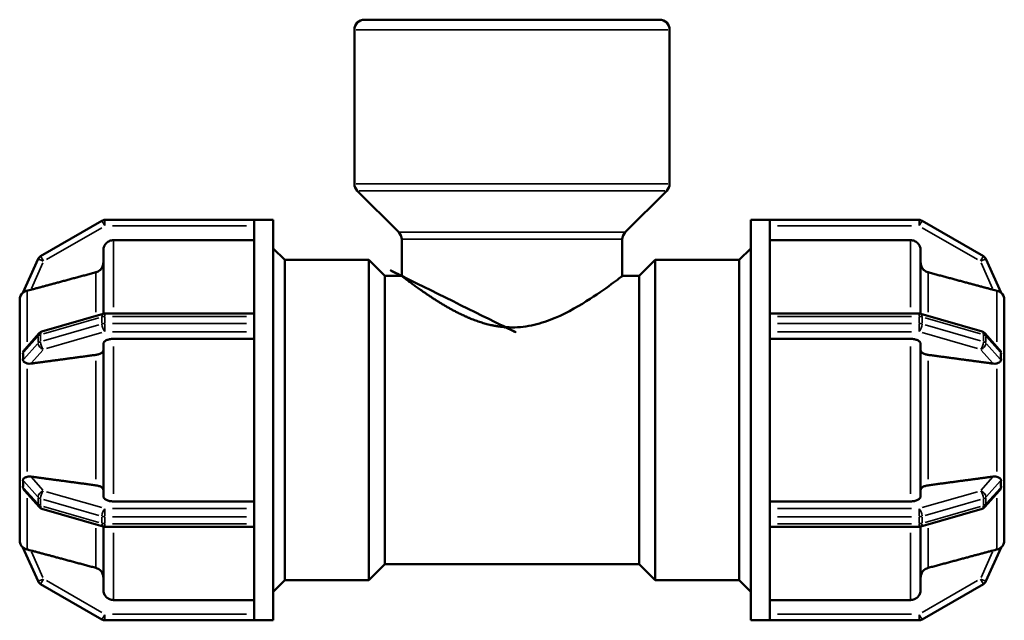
# Model space of a CAD drawing. Header units: millimetres. Extents: x 0 to 903, y -219 to 606.
# Tile 5 of 8: x 362 to 485, y 244 to 319. Entities that reach past the tile are written whole.
import ezdxf

# ---------------------------------------------------------------- set-up
doc = ezdxf.new("R2010")
doc.units = ezdxf.units.MM
doc.layers.add('Visible (ANSI)', color=7, linetype='Continuous', lineweight=50)
doc.layers.add('Visible Narrow (ANSI)', color=7, linetype='Continuous', lineweight=35)

msp = doc.modelspace()

# ---------------------------------------------------------------- linework, layer by layer
at = {"layer": 'Visible (ANSI)'}
for p, q in [((405.0931873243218, 318.9273716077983), (441.9714873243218, 318.9273716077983)), ((403.8431873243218, 298.4451385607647), (403.8431873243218, 317.6773716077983)), ((443.2214873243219, 298.4451385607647), (443.2214873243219, 317.6773716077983)), ((409.383815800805, 292.3867431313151), (404.2093038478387, 297.5612550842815)), ((437.6808588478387, 292.3867431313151), (442.8553708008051, 297.5612550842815)), ((372.3126992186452, 293.8268906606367), (364.6426258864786, 289.3985717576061)), ((391.3123373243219, 293.9273716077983), (372.6876992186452, 293.9273716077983)), ((391.3123373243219, 293.9273716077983), (391.3123373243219, 293.9200634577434)), ((391.3123373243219, 293.9273716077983), (393.7123373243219, 293.9273716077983)), ((391.3123373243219, 281.9471824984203), (391.3123373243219, 293.9200634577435)), ((393.7123373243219, 243.9273716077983), (393.7123373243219, 293.9273716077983)), ((453.3523373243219, 243.9273716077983), (453.3523373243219, 293.9273716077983)), ((453.3523373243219, 293.9273716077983), (455.7523373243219, 293.9273716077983)), ((455.7523373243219, 293.9200634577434), (455.7523373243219, 293.9273716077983)), ((474.3769754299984, 293.9273716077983), (455.7523373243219, 293.9273716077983)), ((455.7523373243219, 281.9471824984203), (455.7523373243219, 293.9200634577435)), ((482.4220487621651, 289.3985717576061), (474.7519754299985, 293.8268906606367)), ((391.3123373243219, 291.3926225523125), (373.7367373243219, 291.3926225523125)), ((395.1523373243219, 288.9273716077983), (393.7123373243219, 290.3673716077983)), ((409.7499323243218, 286.9273716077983), (409.7499323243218, 291.5028596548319)), ((437.3147423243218, 286.9273716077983), (437.3147423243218, 291.5028596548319)), ((451.9123373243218, 288.9273716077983), (453.3523373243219, 290.3673716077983)), ((473.3279373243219, 291.3926225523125), (455.7523373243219, 291.3926225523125)), ((364.3331082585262, 289.0555418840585), (362.4439442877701, 284.836254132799)), ((372.4867373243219, 282.2079590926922), (372.4867373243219, 290.1405750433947)), ((474.5779373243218, 290.1405750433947), (474.5779373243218, 282.2079590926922)), ((484.6207303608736, 284.836254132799), (482.7315663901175, 289.0555418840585)), ((395.1523373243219, 248.9273716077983), (395.1523373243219, 288.9273716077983)), ((395.1523373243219, 288.9273716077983), (405.6323373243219, 288.9273716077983)), ((405.6323373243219, 248.9273716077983), (405.6323373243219, 288.9273716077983)), ((407.6323373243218, 286.9273716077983), (405.6323373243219, 288.9273716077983)), ((439.4323373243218, 286.9273716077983), (441.4323373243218, 288.9273716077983)), ((441.4323373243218, 288.9273716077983), (441.4323373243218, 248.9273716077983)), ((441.4323373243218, 288.9273716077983), (451.9123373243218, 288.9273716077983)), ((451.9123373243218, 248.9273716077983), (451.9123373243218, 288.9273716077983)), ((407.6323373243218, 250.9273716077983), (407.6323373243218, 286.9273716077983)), ((407.6323373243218, 286.9273716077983), (409.7499323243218, 286.9273716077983)), ((437.3147423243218, 286.9273716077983), (439.4323373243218, 286.9273716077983)), ((439.4323373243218, 250.9273716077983), (439.4323373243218, 286.9273716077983)), ((362.0323373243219, 283.9169648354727), (362.0335344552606, 283.9196385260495)), ((362.0323373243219, 277.504699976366), (362.0323373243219, 283.9169648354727)), ((362.0333805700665, 283.9159913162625), (362.0323373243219, 283.9169648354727)), ((485.0323373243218, 283.9169648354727), (485.0311401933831, 283.9196385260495)), ((485.0312940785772, 283.9159913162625), (485.0323373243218, 283.9169648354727)), ((485.0323373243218, 283.9169648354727), (485.0323373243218, 277.504699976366)), ((372.4796866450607, 282.2059610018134), (364.8096133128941, 279.9918015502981)), ((391.3123373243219, 282.2353843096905), (372.6876992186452, 282.2353843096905)), ((391.3123373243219, 281.9471824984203), (391.3123373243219, 281.8603843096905)), ((391.3123373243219, 281.4273716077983), (391.3123373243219, 281.8603843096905)), ((455.7523373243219, 282.2353843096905), (474.3769754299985, 282.2353843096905)), ((455.7523373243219, 281.8603843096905), (455.7523373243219, 281.9471824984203)), ((455.7523373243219, 281.4273716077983), (455.7523373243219, 281.8603843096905)), ((474.584988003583, 282.2059610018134), (482.2550613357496, 279.9918015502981)), ((391.3123373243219, 280.9943589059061), (391.3123373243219, 281.4273716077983)), ((391.3123373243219, 280.9943589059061), (391.3123373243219, 280.9002525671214)), ((391.3123373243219, 256.9544906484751), (391.3123373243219, 280.9002525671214)), ((455.7523373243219, 280.9943589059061), (455.7523373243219, 281.4273716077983)), ((455.7523373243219, 280.9002525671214), (455.7523373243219, 280.9943589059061)), ((455.7523373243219, 256.9544906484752), (455.7523373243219, 280.9002525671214)), ((364.4589039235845, 279.7715545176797), (362.6554052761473, 277.7575737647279)), ((482.6057707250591, 279.7715545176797), (484.4092693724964, 277.7575737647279)), ((372.4867373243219, 259.4033016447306), (372.4867373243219, 278.451441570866)), ((391.3123373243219, 279.0774653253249), (373.7367373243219, 279.0774653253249)), ((473.3279373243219, 279.0774653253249), (455.7523373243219, 279.0774653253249)), ((474.5779373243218, 278.451441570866), (474.5779373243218, 259.4033016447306)), ((362.0335344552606, 277.5060368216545), (362.0323373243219, 277.504699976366)), ((362.0323373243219, 277.504699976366), (362.0323373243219, 276.4221682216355)), ((485.0311401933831, 277.5060368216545), (485.0323373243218, 277.504699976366)), ((485.0323373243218, 277.504699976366), (485.0323373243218, 276.4221682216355)), ((362.0323373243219, 276.4221682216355), (362.0323373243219, 275.339636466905)), ((485.0323373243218, 276.4221682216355), (485.0323373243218, 275.339636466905)), ((362.0323373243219, 275.339636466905), (362.0335344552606, 275.3409733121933)), ((362.0333805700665, 275.3391497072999), (362.0323373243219, 275.339636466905)), ((362.0323373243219, 262.5151067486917), (362.0323373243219, 275.339636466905)), ((485.0323373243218, 275.339636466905), (485.031140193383, 275.3409733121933)), ((485.0312940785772, 275.3391497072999), (485.0323373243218, 275.339636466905)), ((485.0323373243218, 275.339636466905), (485.0323373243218, 262.5151067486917)), ((362.0323373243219, 262.5151067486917), (362.0333805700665, 262.5155935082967)), ((362.0323373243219, 262.5151067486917), (362.0323373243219, 261.4325749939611)), ((362.0335344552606, 262.5137699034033), (362.0323373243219, 262.5151067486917)), ((485.0311401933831, 262.5137699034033), (485.0323373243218, 262.5151067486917)), ((485.0323373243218, 262.5151067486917), (485.0312940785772, 262.5155935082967)), ((485.0323373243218, 262.5151067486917), (485.0323373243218, 261.4325749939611)), ((362.0323373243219, 261.4325749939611), (362.0323373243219, 260.3500432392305)), ((485.0323373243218, 261.4325749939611), (485.0323373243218, 260.3500432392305)), ((362.0323373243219, 260.3500432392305), (362.0335344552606, 260.3487063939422)), ((362.0323373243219, 253.9377783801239), (362.0323373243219, 260.3500432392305)), ((362.6554052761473, 260.0971694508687), (364.4589039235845, 258.0831886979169)), ((484.4092693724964, 260.0971694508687), (482.6057707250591, 258.0831886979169)), ((485.0323373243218, 260.3500432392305), (485.0311401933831, 260.3487063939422)), ((485.0323373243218, 260.3500432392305), (485.0323373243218, 253.9377783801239)), ((373.7367373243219, 258.7772778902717), (391.3123373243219, 258.7772778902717)), ((455.7523373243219, 258.7772778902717), (473.3279373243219, 258.7772778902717)), ((364.8096133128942, 257.8629416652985), (372.4796866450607, 255.6487822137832)), ((482.2550613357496, 257.8629416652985), (474.584988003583, 255.6487822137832)), ((391.3123373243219, 256.9544906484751), (391.3123373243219, 256.8603843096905)), ((391.3123373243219, 256.4273716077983), (391.3123373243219, 256.8603843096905)), ((391.3123373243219, 255.9943589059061), (391.3123373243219, 256.4273716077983)), ((391.3123373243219, 255.9943589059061), (391.3123373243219, 255.9075607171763)), ((391.3123373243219, 243.9346797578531), (391.3123373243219, 255.9075607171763)), ((455.7523373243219, 256.8603843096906), (455.7523373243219, 256.9544906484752)), ((455.7523373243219, 256.4273716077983), (455.7523373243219, 256.8603843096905)), ((455.7523373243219, 255.9943589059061), (455.7523373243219, 256.4273716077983)), ((455.7523373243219, 255.9075607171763), (455.7523373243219, 255.9943589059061)), ((455.7523373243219, 243.9346797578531), (455.7523373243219, 255.9075607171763)), ((372.4867373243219, 247.7141681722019), (372.4867373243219, 255.6467841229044)), ((372.6876992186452, 255.6193589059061), (391.3123373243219, 255.6193589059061)), ((474.3769754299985, 255.6193589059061), (455.7523373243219, 255.6193589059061)), ((474.5779373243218, 255.6467841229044), (474.5779373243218, 247.7141681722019)), ((362.0323373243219, 253.9377783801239), (362.0333805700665, 253.9387518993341)), ((362.0335344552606, 253.9351046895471), (362.0323373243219, 253.9377783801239)), ((485.0311401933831, 253.9351046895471), (485.0323373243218, 253.9377783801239)), ((485.0323373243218, 253.9377783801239), (485.0312940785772, 253.9387518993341)), ((362.4439442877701, 253.0184890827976), (364.3331082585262, 248.7992013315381)), ((482.7315663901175, 248.7992013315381), (484.6207303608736, 253.0184890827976)), ((407.6323373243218, 250.9273716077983), (405.6323373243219, 248.9273716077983)), ((407.6323373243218, 250.9273716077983), (439.4323373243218, 250.9273716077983)), ((439.4323373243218, 250.9273716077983), (441.4323373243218, 248.9273716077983)), ((395.1523373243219, 248.9273716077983), (393.7123373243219, 247.4873716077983)), ((395.1523373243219, 248.9273716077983), (405.6323373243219, 248.9273716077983)), ((441.4323373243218, 248.9273716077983), (451.9123373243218, 248.9273716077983)), ((451.9123373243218, 248.9273716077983), (453.3523373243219, 247.4873716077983)), ((364.6426258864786, 248.4561714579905), (372.3126992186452, 244.02785255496)), ((474.7519754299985, 244.02785255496), (482.4220487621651, 248.4561714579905)), ((373.7367373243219, 246.462120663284), (391.3123373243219, 246.462120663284)), ((455.7523373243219, 246.462120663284), (473.3279373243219, 246.462120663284)), ((372.6876992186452, 243.9273716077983), (391.3123373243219, 243.9273716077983)), ((391.3123373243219, 243.9346797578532), (391.3123373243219, 243.9273716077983)), ((391.3123373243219, 243.9273716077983), (393.7123373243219, 243.9273716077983)), ((453.3523373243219, 243.9273716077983), (455.7523373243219, 243.9273716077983)), ((455.7523373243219, 243.9273716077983), (455.7523373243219, 243.9346797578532)), ((455.7523373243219, 243.9273716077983), (474.3769754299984, 243.9273716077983))]:
    msp.add_line(p, q, dxfattribs=at)
for centre, radius, start, end in [((405.0931873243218, 317.6773716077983), 1.25, 90, 180), ((441.9714873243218, 317.6773716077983), 1.25, 0, 90), ((405.0931873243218, 298.4451385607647), 1.25, 180, 225), ((441.9714873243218, 298.4451385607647), 1.25, 315, 0), ((372.6876992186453, 293.1773716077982), 0.7500000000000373, 90, 119.999999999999), ((474.3769754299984, 293.1773716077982), 0.7500000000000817, 60.00000000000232, 90), ((408.4999323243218, 291.5028596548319), 1.25, 0, 45), ((438.5647423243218, 291.5028596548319), 1.25, 135, 180), ((365.0176258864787, 288.7490527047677), 0.75000000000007, 120.0000000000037, 155.8798013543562), ((482.047048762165, 288.7490527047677), 0.7500000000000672, 24.12019864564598, 59.99999999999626), ((363.2823373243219, 283.9169648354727), 1.25, 131.759602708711, 180), ((483.7823373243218, 283.9169648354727), 1.25, 0, 48.24039729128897), ((372.6876992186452, 281.4853843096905), 0.7500000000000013, 90, 106.1021137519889), ((474.3769754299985, 281.4853843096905), 0.7499999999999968, 73.89788624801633, 90), ((365.0176258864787, 279.2712248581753), 0.7499999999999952, 106.1021137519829, 138.1558881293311), ((482.047048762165, 279.2712248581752), 0.7499999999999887, 41.84411187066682, 73.89788624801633), ((365.0176258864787, 258.5835183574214), 0.7499999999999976, 221.8441118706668, 253.8978862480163), ((482.047048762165, 258.5835183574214), 0.7499999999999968, 286.1021137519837, 318.1558881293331), ((372.6876992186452, 256.3693589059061), 0.7499999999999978, 253.8978862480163, 270), ((474.3769754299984, 256.3693589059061), 0.7500000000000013, 270, 286.1021137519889), ((363.2823373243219, 253.9377783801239), 1.25, 180, 228.2403972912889), ((483.7823373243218, 253.9377783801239), 1.25, 311.7596027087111, 0), ((365.0176258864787, 249.1056905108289), 0.7500000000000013, 204.1201986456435, 239.9999999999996), ((482.047048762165, 249.1056905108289), 0.7499999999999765, 299.9999999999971, 335.8798013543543), ((372.6876992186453, 244.6773716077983), 0.7499999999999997, 239.9999999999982, 270), ((474.3769754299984, 244.6773716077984), 0.7500000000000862, 270, 299.9999999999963)]:
    msp.add_arc(centre, radius, start, end, dxfattribs=at)
for points, knots in [([(373.7367373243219, 291.3926225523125), (373.5825492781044, 291.3926225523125), (373.4010865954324, 291.3564868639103), (373.1161089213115, 291.2383395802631), (372.9621995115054, 291.1353805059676), (372.7439655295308, 290.9169381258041), (372.6410716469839, 290.7627588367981), (372.5228879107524, 290.4771669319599), (372.4867373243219, 290.2951876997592), (372.4867373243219, 290.1405750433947)], [0, 0, 0, 0, 0.0462564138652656, 0.0462564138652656, 0.0925494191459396, 0.0925494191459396, 0.1388894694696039, 0.1388894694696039, 0.1852732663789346, 0.1852732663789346, 0.1852732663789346, 0.1852732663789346]), ([(474.5779373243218, 290.1405750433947), (474.5779373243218, 290.2951876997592), (474.5417867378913, 290.4771669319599), (474.4236030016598, 290.7627588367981), (474.320709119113, 290.9169381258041), (474.1024751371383, 291.1353805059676), (473.9485657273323, 291.2383395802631), (473.6635880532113, 291.3564868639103), (473.4821253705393, 291.3926225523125), (473.3279373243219, 291.3926225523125)], [-0.1852732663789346, -0.1852732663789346, -0.1852732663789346, -0.1852732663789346, -0.138889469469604, -0.138889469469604, -0.0925494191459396, -0.0925494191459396, -0.0462564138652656, -0.0462564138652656, 0, 0, 0, 0]), ([(372.4867373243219, 288.5968514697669), (372.4867373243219, 288.4421641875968), (372.4505743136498, 288.260096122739), (372.3323646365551, 287.9743529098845), (372.2294503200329, 287.8200789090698), (372.0111878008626, 287.6015183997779), (371.8572760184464, 287.4985010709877), (371.6667198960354, 287.4194635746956), (371.6144863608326, 287.4014119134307), (371.5602611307, 287.3868490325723)], [0.1852975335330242, 0.1852975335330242, 0.1852975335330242, 0.1852975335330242, 0.2317037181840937, 0.2317037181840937, 0.2780662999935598, 0.2780662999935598, 0.3243678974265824, 0.3243678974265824, 0.3399554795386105, 0.3399554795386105, 0.3399554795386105, 0.3399554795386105]), ([(409.7499323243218, 286.9273716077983), (409.7499323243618, 286.9273716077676), (409.8411099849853, 286.8572505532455), (410.2106373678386, 286.5766929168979), (410.4888247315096, 286.366407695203), (411.5656297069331, 285.5710850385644), (412.6179772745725, 284.8135008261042), (414.9838800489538, 283.2899123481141), (416.4784323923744, 282.3999967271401), (418.9824812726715, 281.3440428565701), (419.8619875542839, 281.0410955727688), (421.6715841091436, 280.6206707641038), (422.602172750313, 280.5051655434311), (423.5323373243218, 280.5051655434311)], [6.617617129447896, 6.617617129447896, 6.617617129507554, 6.617617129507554, 6.890035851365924, 6.890035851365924, 7.162454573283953, 7.162454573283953, 7.707292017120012, 7.707292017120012, 8.265390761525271, 8.265390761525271, 8.5444401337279, 8.5444401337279, 8.823489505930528, 8.823489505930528, 8.823489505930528, 8.823489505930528]), ([(475.5044135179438, 287.3868490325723), (475.4501882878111, 287.4014119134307), (475.3979547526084, 287.4194635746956), (475.2073986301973, 287.4985010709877), (475.0534868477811, 287.6015183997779), (474.8352243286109, 287.8200789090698), (474.7323100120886, 287.9743529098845), (474.6141003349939, 288.260096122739), (474.5779373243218, 288.4421641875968), (474.5779373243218, 288.5968514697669)], [0.4012751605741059, 0.4012751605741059, 0.4012751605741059, 0.4012751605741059, 0.416862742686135, 0.416862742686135, 0.4631643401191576, 0.4631643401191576, 0.5095269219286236, 0.5095269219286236, 0.5559331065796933, 0.5559331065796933, 0.5559331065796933, 0.5559331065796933]), ([(423.5323373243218, 280.5051655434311), (424.4625018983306, 280.5051655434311), (425.3930905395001, 280.6206707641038), (427.2026870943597, 281.0410955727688), (428.0821933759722, 281.3440428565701), (430.5862422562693, 282.3999967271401), (432.0807945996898, 283.2899123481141), (434.4466973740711, 284.8135008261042), (435.4990449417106, 285.5710850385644), (436.5758499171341, 286.366407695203), (436.854037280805, 286.5766929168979), (437.2235646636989, 286.8572505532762), (437.3147423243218, 286.9273716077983), (437.3147423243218, 286.9273716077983)], [0, 0, 0, 0, 0.2790493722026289, 0.2790493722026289, 0.5580987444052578, 0.5580987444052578, 1.116197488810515, 1.116197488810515, 1.661034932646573, 1.661034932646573, 1.933453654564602, 1.933453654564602, 2.205872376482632, 2.205872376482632, 2.205872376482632, 2.205872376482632]), ([(362.9588135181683, 285.0837880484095), (362.9518107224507, 285.0821464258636), (362.9448465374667, 285.080453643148), (362.7995314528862, 285.0438841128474), (362.6859759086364, 284.9906178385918), (362.5552156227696, 284.9143746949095), (362.5150538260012, 284.8863456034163), (362.4696204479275, 284.853286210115), (362.455832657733, 284.8427870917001), (362.4449927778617, 284.8355993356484), (362.4433566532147, 284.8349417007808), (362.4439442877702, 284.8362541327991)], [-0.5449109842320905, -0.5449109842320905, -0.5449109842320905, -0.5449109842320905, -0.5425626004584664, -0.5425626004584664, -0.4956244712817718, -0.4956244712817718, -0.4671465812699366, -0.4671465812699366, -0.4490430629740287, -0.4490430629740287, -0.4390041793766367, -0.4390041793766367, -0.4390041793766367, -0.4390041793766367]), ([(363.4297301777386, 285.2026221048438), (363.4217420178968, 285.2004753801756), (363.4137928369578, 285.1983454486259), (363.2904720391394, 285.1653988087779), (363.1656428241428, 285.1334828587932), (363.0182483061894, 285.0978334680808), (362.9881173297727, 285.0906575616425), (362.9588135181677, 285.0837880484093)], [0.2624254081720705, 0.2624254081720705, 0.2624254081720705, 0.2624254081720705, 0.2648805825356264, 0.2648805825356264, 0.3007267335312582, 0.3007267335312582, 0.3101447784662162, 0.3101447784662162, 0.3101447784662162, 0.3101447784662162]), ([(484.105861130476, 285.0837880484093), (484.076557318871, 285.0906575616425), (484.0464263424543, 285.0978334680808), (483.8990318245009, 285.1334828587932), (483.7742026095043, 285.1653988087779), (483.6587868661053, 285.1962335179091), (483.6508818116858, 285.198345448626), (483.6429326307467, 285.2004753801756), (483.6349444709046, 285.202622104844)], [0.4746551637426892, 0.4746551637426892, 0.4746551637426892, 0.4746551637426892, 0.4840732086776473, 0.4840732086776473, 0.5199193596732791, 0.5199193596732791, 0.5199193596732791, 0.5223745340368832, 0.5223745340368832, 0.5223745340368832, 0.5223745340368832]), ([(484.6207303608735, 284.8362541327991), (484.6212280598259, 284.8351425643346), (484.6201294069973, 284.8354414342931), (484.6123190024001, 284.8403039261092), (484.600755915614, 284.849204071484), (484.5341615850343, 284.8974817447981), (484.4679110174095, 284.9426371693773), (484.3062151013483, 285.0225753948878), (484.2122545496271, 285.0588468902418), (484.1058611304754, 285.0837880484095)], [-0.1457506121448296, -0.1457506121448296, -0.1457506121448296, -0.1457506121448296, -0.132535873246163, -0.132535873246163, -0.107606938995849, -0.107606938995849, -0.0689930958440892, -0.0689930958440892, -0.0337498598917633, -0.0337498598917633, -0.0337498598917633, -0.0337498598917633]), ([(373.7367373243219, 279.0774653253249), (373.5825492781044, 279.0774653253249), (373.4010865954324, 279.0593974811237), (373.1161089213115, 279.0003238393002), (372.9621995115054, 278.9488443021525), (372.7439655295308, 278.8396231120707), (372.6410716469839, 278.7625334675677), (372.5228879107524, 278.6197375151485), (372.4867373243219, 278.5287478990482), (372.4867373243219, 278.451441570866)], [0, 0, 0, 0, 0.0462564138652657, 0.0462564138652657, 0.0925494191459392, 0.0925494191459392, 0.138889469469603, 0.138889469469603, 0.1852732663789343, 0.1852732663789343, 0.1852732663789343, 0.1852732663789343]), ([(474.5779373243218, 278.451441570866), (474.5779373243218, 278.5287478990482), (474.5417867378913, 278.6197375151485), (474.4236030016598, 278.7625334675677), (474.320709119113, 278.8396231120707), (474.1024751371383, 278.9488443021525), (473.9485657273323, 279.0003238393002), (473.6635880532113, 279.0593974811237), (473.4821253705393, 279.0774653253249), (473.3279373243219, 279.0774653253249)], [-0.1852732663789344, -0.1852732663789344, -0.1852732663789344, -0.1852732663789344, -0.138889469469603, -0.138889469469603, -0.0925494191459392, -0.0925494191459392, -0.0462564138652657, -0.0462564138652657, 0, 0, 0, 0]), ([(362.4439442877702, 277.3148255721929), (362.4439330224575, 277.315225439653), (362.4439225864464, 277.3156253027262), (362.4430454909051, 277.3521158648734), (362.448828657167, 277.3903134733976), (362.4802550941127, 277.4984682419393), (362.5165154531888, 277.5692431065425), (362.5855867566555, 277.6734424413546), (362.6179502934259, 277.7157550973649), (362.6553917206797, 277.757583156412)], [-0.4714276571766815, -0.4714276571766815, -0.4714276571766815, -0.4714276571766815, -0.4711822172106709, -0.4711822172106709, -0.4490291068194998, -0.4490291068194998, -0.4114481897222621, -0.4114481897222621, -0.387184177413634, -0.387184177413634, -0.387184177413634, -0.387184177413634]), ([(362.4439442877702, 276.4488001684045), (362.4479945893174, 276.6016134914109), (362.4498289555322, 276.74903949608), (362.4498289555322, 277.0277291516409), (362.4479945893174, 277.1710582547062), (362.4439442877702, 277.3148255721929)], [0.5227490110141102, 0.5227490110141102, 0.5227490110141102, 0.5227490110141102, 0.5710194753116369, 0.5710194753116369, 0.6192899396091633, 0.6192899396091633, 0.6192899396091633, 0.6192899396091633]), ([(372.4867373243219, 277.6795797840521), (372.4867373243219, 277.6022361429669), (372.4505743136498, 277.5112021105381), (372.3323646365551, 277.3683305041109), (372.2294503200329, 277.2911935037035), (372.0111878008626, 277.1819132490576), (371.8572760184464, 277.1304045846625), (371.6667198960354, 277.0908858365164), (371.6144863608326, 277.0818600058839), (371.5602611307, 277.0745785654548)], [0.1852975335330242, 0.1852975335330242, 0.1852975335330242, 0.1852975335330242, 0.2317037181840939, 0.2317037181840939, 0.2780662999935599, 0.2780662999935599, 0.3243678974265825, 0.3243678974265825, 0.3399554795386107, 0.3399554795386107, 0.3399554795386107, 0.3399554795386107]), ([(475.5044135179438, 277.0745785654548), (475.4501882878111, 277.0818600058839), (475.3979547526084, 277.0908858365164), (475.2073986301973, 277.1304045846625), (475.0534868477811, 277.1819132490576), (474.8352243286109, 277.2911935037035), (474.7323100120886, 277.3683305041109), (474.6141003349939, 277.5112021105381), (474.5779373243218, 277.6022361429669), (474.5779373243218, 277.6795797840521)], [0.4012751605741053, 0.4012751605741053, 0.4012751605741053, 0.4012751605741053, 0.4168627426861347, 0.4168627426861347, 0.4631643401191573, 0.4631643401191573, 0.5095269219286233, 0.5095269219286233, 0.555933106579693, 0.555933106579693, 0.555933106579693, 0.555933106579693]), ([(484.4092815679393, 277.7575814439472), (484.4665842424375, 277.6935845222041), (484.5125656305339, 277.6277903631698), (484.5807742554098, 277.5036795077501), (484.6020867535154, 277.4471952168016), (484.6188249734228, 277.3674273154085), (484.621451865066, 277.3404356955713), (484.6207303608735, 277.3148255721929)], [-0.2231277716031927, -0.2231277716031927, -0.2231277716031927, -0.2231277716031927, -0.1902460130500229, -0.1902460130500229, -0.1567850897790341, -0.1567850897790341, -0.1380776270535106, -0.1380776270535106, -0.1380776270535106, -0.1380776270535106]), ([(484.6207303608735, 277.3148255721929), (484.6166800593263, 277.1710582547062), (484.6148456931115, 277.0277291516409), (484.6148456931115, 276.8883843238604), (484.6148456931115, 276.74903949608), (484.6166800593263, 276.6016134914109), (484.6207303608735, 276.4488001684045)], [-0.0482704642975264, -0.0482704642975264, -0.0482704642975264, -0.0482704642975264, 0, 0, 0, 0.0482704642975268, 0.0482704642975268, 0.0482704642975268, 0.0482704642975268]), ([(362.9588135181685, 276.0132215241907), (362.8348491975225, 276.0504568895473), (362.7303331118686, 276.0957562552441), (362.5708776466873, 276.1920878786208), (362.5109190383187, 276.245249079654), (362.4617963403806, 276.3350179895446), (362.4509814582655, 276.365777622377), (362.4442861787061, 276.4164549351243), (362.4435103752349, 276.4324291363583), (362.4439442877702, 276.4488001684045)], [-0.4995033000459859, -0.4995033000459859, -0.4995033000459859, -0.4995033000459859, -0.4570329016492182, -0.4570329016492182, -0.415675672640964, -0.415675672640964, -0.3973951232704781, -0.3973951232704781, -0.3892526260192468, -0.3892526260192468, -0.3892526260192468, -0.3892526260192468]), ([(363.4297301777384, 275.9824651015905), (363.4217420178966, 275.9813917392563), (363.4137928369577, 275.9803980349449), (363.2904720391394, 275.9661165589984), (363.1656428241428, 275.968082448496), (363.0182483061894, 275.9970066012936), (362.9881173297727, 276.0044194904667), (362.9588135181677, 276.013221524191)], [0.2624254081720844, 0.2624254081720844, 0.2624254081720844, 0.2624254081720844, 0.2648805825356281, 0.2648805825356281, 0.30072673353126, 0.30072673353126, 0.3101447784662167, 0.3101447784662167, 0.3101447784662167, 0.3101447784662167]), ([(484.105861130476, 276.013221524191), (484.076557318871, 276.0044194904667), (484.0464263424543, 275.9970066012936), (483.8990318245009, 275.968082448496), (483.7742026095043, 275.9661165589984), (483.6587868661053, 275.9794825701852), (483.6508818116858, 275.9803980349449), (483.6429326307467, 275.9813917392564), (483.6349444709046, 275.9824651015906)], [0.4746551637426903, 0.4746551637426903, 0.4746551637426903, 0.4746551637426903, 0.4840732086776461, 0.4840732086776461, 0.519919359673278, 0.519919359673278, 0.519919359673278, 0.5223745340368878, 0.5223745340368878, 0.5223745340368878, 0.5223745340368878]), ([(484.6207303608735, 276.4488001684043), (484.6211266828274, 276.4338473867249), (484.6205104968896, 276.4193310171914), (484.6148065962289, 276.3702886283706), (484.6039389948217, 276.3312361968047), (484.5359005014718, 276.2254531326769), (484.4657595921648, 276.1707157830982), (484.2998378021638, 276.0810904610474), (484.2083002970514, 276.0439913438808), (484.1058611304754, 276.0132215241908)], [-0.1426707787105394, -0.1426707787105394, -0.1426707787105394, -0.1426707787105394, -0.1323886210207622, -0.1323886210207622, -0.1069686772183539, -0.1069686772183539, -0.0673050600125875, -0.0673050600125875, -0.0335740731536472, -0.0335740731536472, -0.0335740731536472, -0.0335740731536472]), ([(362.4439442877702, 261.4059430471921), (362.4431505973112, 261.4358880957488), (362.446415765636, 261.4635245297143), (362.466304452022, 261.536593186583), (362.4913213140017, 261.5775717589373), (362.5881077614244, 261.6789713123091), (362.682044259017, 261.7365139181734), (362.852627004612, 261.8068769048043), (362.9044663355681, 261.8251973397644), (362.9588135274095, 261.8415216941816)], [-0.391297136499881, -0.391297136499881, -0.391297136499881, -0.391297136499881, -0.3766419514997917, -0.3766419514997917, -0.3500104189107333, -0.3500104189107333, -0.3062366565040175, -0.3062366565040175, -0.2887871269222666, -0.2887871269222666, -0.2887871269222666, -0.2887871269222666]), ([(362.4439442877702, 260.5399176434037), (362.4479945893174, 260.6836849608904), (362.4498289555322, 260.8270140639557), (362.4498289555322, 261.1057037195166), (362.4479945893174, 261.2531297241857), (362.4439442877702, 261.4059430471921)], [-0.6192899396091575, -0.6192899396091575, -0.6192899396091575, -0.6192899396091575, -0.5710194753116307, -0.5710194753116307, -0.5227490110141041, -0.5227490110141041, -0.5227490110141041, -0.5227490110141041]), ([(362.9588135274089, 261.8415216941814), (362.988117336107, 261.8503237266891), (363.0182483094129, 261.8577366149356), (363.1656428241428, 261.8866607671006), (363.2904720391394, 261.8886266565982), (363.4137928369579, 261.8743451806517), (363.421742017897, 261.8733514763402), (363.4297301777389, 261.872278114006)], [0.2097745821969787, 0.2097745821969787, 0.2097745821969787, 0.2097745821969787, 0.2191926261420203, 0.2191926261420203, 0.2550387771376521, 0.2550387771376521, 0.2574939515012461, 0.2574939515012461, 0.2574939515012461, 0.2574939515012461]), ([(371.5602611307, 260.7801646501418), (371.6144863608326, 260.7728832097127), (371.6667198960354, 260.7638573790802), (371.8572760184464, 260.7243386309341), (372.0111878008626, 260.6728299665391), (372.2294503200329, 260.5635497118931), (372.3323646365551, 260.4864127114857), (372.4505743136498, 260.3435411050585), (372.4867373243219, 260.2525070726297), (372.4867373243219, 260.1751634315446)], [0.4012751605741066, 0.4012751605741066, 0.4012751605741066, 0.4012751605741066, 0.4168627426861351, 0.4168627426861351, 0.4631643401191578, 0.4631643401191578, 0.5095269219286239, 0.5095269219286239, 0.5559331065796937, 0.5559331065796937, 0.5559331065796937, 0.5559331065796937]), ([(474.5779373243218, 260.1751634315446), (474.5779373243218, 260.2525070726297), (474.6141003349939, 260.3435411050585), (474.7323100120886, 260.4864127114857), (474.8352243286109, 260.5635497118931), (475.0534868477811, 260.6728299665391), (475.2073986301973, 260.7243386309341), (475.3979547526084, 260.7638573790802), (475.4501882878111, 260.7728832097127), (475.5044135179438, 260.7801646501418)], [0.1852975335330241, 0.1852975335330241, 0.1852975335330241, 0.1852975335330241, 0.2317037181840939, 0.2317037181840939, 0.27806629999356, 0.27806629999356, 0.3243678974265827, 0.3243678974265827, 0.3399554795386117, 0.3399554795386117, 0.3399554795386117, 0.3399554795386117]), ([(483.6349444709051, 261.8722781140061), (483.6429326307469, 261.8733514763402), (483.6508818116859, 261.8743451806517), (483.6587868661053, 261.8752606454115), (483.7742026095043, 261.8886266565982), (483.8990318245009, 261.8866607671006), (484.0464263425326, 261.8577366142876), (484.0765573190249, 261.850323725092), (484.1058611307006, 261.8415216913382)], [0.5174641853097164, 0.5174641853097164, 0.5174641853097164, 0.5174641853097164, 0.5199193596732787, 0.5199193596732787, 0.5199193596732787, 0.5557655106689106, 0.5557655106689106, 0.5651835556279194, 0.5651835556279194, 0.5651835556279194, 0.5651835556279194]), ([(484.1058611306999, 261.8415216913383), (484.1863984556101, 261.8173305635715), (484.2605436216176, 261.7890887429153), (484.4352524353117, 261.7057440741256), (484.5154705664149, 261.6481213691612), (484.5845585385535, 261.5567894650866), (484.6012269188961, 261.5256642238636), (484.6182959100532, 261.4637050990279), (484.6215206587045, 261.4357600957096), (484.6207303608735, 261.4059430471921)], [-0.2765538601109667, -0.2765538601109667, -0.2765538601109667, -0.2765538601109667, -0.240077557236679, -0.240077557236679, -0.1796747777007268, -0.1796747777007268, -0.1535870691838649, -0.1535870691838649, -0.1340488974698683, -0.1340488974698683, -0.1340488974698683, -0.1340488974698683]), ([(484.6207303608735, 261.4059430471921), (484.6166800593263, 261.2531297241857), (484.6148456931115, 261.1057037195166), (484.6148456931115, 260.9663588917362), (484.6148456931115, 260.8270140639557), (484.6166800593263, 260.6836849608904), (484.6207303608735, 260.5399176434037)], [-0.0482704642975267, -0.0482704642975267, -0.0482704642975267, -0.0482704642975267, 0, 0, 0, 0.0482704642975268, 0.0482704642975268, 0.0482704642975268, 0.0482704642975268]), ([(362.6554064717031, 260.0971706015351), (362.6511687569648, 260.1019013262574), (362.6469917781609, 260.1066436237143), (362.5681342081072, 260.19768607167), (362.5092617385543, 260.2919858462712), (362.4557721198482, 260.4312227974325), (362.4472387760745, 260.4734859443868), (362.4438975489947, 260.5193966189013), (362.4436590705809, 260.5297937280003), (362.4439442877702, 260.5399176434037)], [-0.5634180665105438, -0.5634180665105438, -0.5634180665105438, -0.5634180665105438, -0.5612897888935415, -0.5612897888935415, -0.5226365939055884, -0.5226365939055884, -0.4997285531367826, -0.4997285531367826, -0.4927770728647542, -0.4927770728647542, -0.4927770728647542, -0.4927770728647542]), ([(484.6207303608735, 260.5399176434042), (484.6211688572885, 260.5243530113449), (484.6203659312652, 260.508322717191), (484.6138504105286, 260.4550212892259), (484.6026594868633, 260.4088333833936), (484.5408138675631, 260.2677572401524), (484.4824935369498, 260.178991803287), (484.4092646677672, 260.0971747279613)], [-0.1376011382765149, -0.1376011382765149, -0.1376011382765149, -0.1376011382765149, -0.127228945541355, -0.127228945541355, -0.1041815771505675, -0.1041815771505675, -0.0710054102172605, -0.0710054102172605, -0.0710054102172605, -0.0710054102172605]), ([(372.4867373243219, 259.4033016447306), (372.4867373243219, 259.3259953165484), (372.5228879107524, 259.2350057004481), (372.6410716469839, 259.092209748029), (372.7439655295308, 259.0151201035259), (372.9621995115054, 258.9058989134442), (373.1161089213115, 258.8544193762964), (373.4010865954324, 258.7953457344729), (373.5825492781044, 258.7772778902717), (373.7367373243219, 258.7772778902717)], [-0.1852732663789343, -0.1852732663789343, -0.1852732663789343, -0.1852732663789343, -0.1388894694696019, -0.1388894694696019, -0.0925494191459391, -0.0925494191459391, -0.0462564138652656, -0.0462564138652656, 0, 0, 0, 0]), ([(473.3279373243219, 258.7772778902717), (473.4821253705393, 258.7772778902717), (473.6635880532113, 258.7953457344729), (473.9485657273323, 258.8544193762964), (474.1024751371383, 258.9058989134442), (474.320709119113, 259.0151201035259), (474.4236030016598, 259.092209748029), (474.5417867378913, 259.2350057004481), (474.5779373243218, 259.3259953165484), (474.5779373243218, 259.4033016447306)], [0, 0, 0, 0, 0.0462564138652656, 0.0462564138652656, 0.0925494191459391, 0.0925494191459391, 0.1388894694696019, 0.1388894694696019, 0.1852732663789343, 0.1852732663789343, 0.1852732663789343, 0.1852732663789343]), ([(362.4439442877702, 253.0184890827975), (362.4433182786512, 253.0198872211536), (362.4452158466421, 253.0190461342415), (362.4574833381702, 253.0107582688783), (362.4735440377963, 252.9982500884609), (362.5491007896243, 252.9445030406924), (362.6235655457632, 252.8956847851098), (362.7914059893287, 252.8196326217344), (362.8721714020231, 252.7912661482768), (362.9588135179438, 252.7709551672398)], [-0.3702693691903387, -0.3702693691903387, -0.3702693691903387, -0.3702693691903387, -0.3582662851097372, -0.3582662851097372, -0.336849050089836, -0.336849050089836, -0.3023437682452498, -0.3023437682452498, -0.2767326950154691, -0.2767326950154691, -0.2767326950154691, -0.2767326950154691]), ([(362.9588135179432, 252.7709551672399), (362.9881173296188, 252.7640856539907), (363.0182483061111, 252.7569097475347), (363.1656428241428, 252.7212603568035), (363.2904720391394, 252.6893444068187), (363.4137928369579, 252.6563977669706), (363.421742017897, 252.654267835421), (363.4297301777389, 252.6521211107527)], [0.2097745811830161, 0.2097745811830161, 0.2097745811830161, 0.2097745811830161, 0.2191926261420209, 0.2191926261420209, 0.2550387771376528, 0.2550387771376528, 0.2574939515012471, 0.2574939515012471, 0.2574939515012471, 0.2574939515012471]), ([(483.6349444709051, 252.6521211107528), (483.6429326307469, 252.654267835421), (483.6508818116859, 252.6563977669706), (483.6587868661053, 252.6585096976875), (483.7742026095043, 252.6893444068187), (483.8990318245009, 252.7212603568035), (484.0464263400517, 252.7569097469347), (484.0765573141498, 252.7640856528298), (484.1058611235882, 252.7709551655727)], [0.5174641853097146, 0.5174641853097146, 0.5174641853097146, 0.5174641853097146, 0.5199193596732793, 0.5199193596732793, 0.5199193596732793, 0.555765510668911, 0.555765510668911, 0.5651835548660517, 0.5651835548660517, 0.5651835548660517, 0.5651835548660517]), ([(484.1058611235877, 252.7709551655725), (484.2416117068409, 252.8027783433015), (484.3525919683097, 252.8517945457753), (484.4923767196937, 252.9290375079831), (484.5377338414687, 252.9600494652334), (484.5890387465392, 252.9969445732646), (484.6047246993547, 253.0089015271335), (484.6190001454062, 253.0188308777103), (484.621427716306, 253.0200465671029), (484.6207303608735, 253.0184890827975)], [-0.2804363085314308, -0.2804363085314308, -0.2804363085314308, -0.2804363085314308, -0.2215492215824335, -0.2215492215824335, -0.1800789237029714, -0.1800789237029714, -0.1536787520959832, -0.1536787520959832, -0.1363209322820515, -0.1363209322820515, -0.1363209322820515, -0.1363209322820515]), ([(371.5602611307, 250.4678941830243), (371.6144863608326, 250.453331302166), (371.6667198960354, 250.435279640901), (371.8572760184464, 250.3562421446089), (372.0111878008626, 250.2532248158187), (372.2294503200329, 250.0346643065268), (372.3323646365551, 249.8803903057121), (372.4505743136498, 249.5946470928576), (372.4867373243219, 249.4125790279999), (372.4867373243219, 249.2578917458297)], [0.4012751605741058, 0.4012751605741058, 0.4012751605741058, 0.4012751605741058, 0.416862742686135, 0.416862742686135, 0.4631643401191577, 0.4631643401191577, 0.5095269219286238, 0.5095269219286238, 0.5559331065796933, 0.5559331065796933, 0.5559331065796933, 0.5559331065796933]), ([(474.5779373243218, 249.2578917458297), (474.5779373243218, 249.4125790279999), (474.6141003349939, 249.5946470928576), (474.7323100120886, 249.8803903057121), (474.8352243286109, 250.0346643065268), (475.0534868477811, 250.2532248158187), (475.2073986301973, 250.3562421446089), (475.3979547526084, 250.435279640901), (475.4501882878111, 250.453331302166), (475.5044135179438, 250.4678941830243)], [0.1852975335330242, 0.1852975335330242, 0.1852975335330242, 0.1852975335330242, 0.2317037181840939, 0.2317037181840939, 0.2780662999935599, 0.2780662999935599, 0.3243678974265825, 0.3243678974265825, 0.3399554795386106, 0.3399554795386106, 0.3399554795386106, 0.3399554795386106]), ([(372.4867373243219, 247.7141681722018), (372.4867373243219, 247.5595555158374), (372.5228879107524, 247.3775762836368), (372.6410716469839, 247.0919843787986), (372.7439655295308, 246.9378050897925), (372.9621995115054, 246.719362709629), (373.1161089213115, 246.6164036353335), (373.4010865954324, 246.4982563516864), (373.5825492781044, 246.462120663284), (373.7367373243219, 246.462120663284)], [-0.1852732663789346, -0.1852732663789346, -0.1852732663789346, -0.1852732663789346, -0.138889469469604, -0.138889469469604, -0.0925494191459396, -0.0925494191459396, -0.0462564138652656, -0.0462564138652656, 0, 0, 0, 0]), ([(473.3279373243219, 246.462120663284), (473.4821253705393, 246.462120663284), (473.6635880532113, 246.4982563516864), (473.9485657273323, 246.6164036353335), (474.1024751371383, 246.719362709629), (474.320709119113, 246.9378050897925), (474.4236030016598, 247.0919843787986), (474.5417867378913, 247.3775762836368), (474.5779373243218, 247.5595555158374), (474.5779373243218, 247.7141681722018)], [0, 0, 0, 0, 0.0462564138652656, 0.0462564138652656, 0.0925494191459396, 0.0925494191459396, 0.1388894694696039, 0.1388894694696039, 0.1852732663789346, 0.1852732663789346, 0.1852732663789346, 0.1852732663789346])]:
    msp.add_open_spline(points, degree=3, knots=knots, dxfattribs=at)
for points, weights in [([(371.5602611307, 287.3868490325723), (367.239359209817, 286.2264154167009), (363.4297301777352, 285.2026221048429)], [1, 1.002095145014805, 1.000244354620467]), ([(483.6349444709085, 285.2026221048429), (479.8253154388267, 286.2264154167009), (475.5044135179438, 287.3868490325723)], [1.000244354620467, 1.002095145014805, 1]), ([(371.5602611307, 277.0745785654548), (367.2393592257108, 276.4943617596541), (363.4297301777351, 275.98246510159)], [1, 1.002095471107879, 1.000245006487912]), ([(483.6349444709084, 275.9824651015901), (479.8253154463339, 276.4943617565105), (475.5044135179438, 277.0745785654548)], [1.000245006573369, 1.002095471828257, 1]), ([(363.4297301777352, 261.8722781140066), (367.239359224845, 261.3603814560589), (371.5602611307, 260.7801646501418)], [1.000245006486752, 1.002095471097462, 1]), ([(475.5044135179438, 260.7801646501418), (479.825315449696, 261.3603814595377), (483.6349444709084, 261.8722781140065)], [1, 1.002095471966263, 1.000245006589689]), ([(363.4297301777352, 252.6521211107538), (367.2393592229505, 251.6283277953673), (371.5602611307, 250.4678941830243)], [1.000245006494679, 1.002095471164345, 1]), ([(475.5044135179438, 250.4678941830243), (479.8253154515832, 251.6283278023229), (483.6349444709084, 252.6521211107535)], [1, 1.002095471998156, 1.000245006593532])]:
    msp.add_rational_spline(points, weights, degree=2, dxfattribs=at)
for points in [[(362.0335344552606, 283.9196385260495), (362.0334813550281, 283.9184218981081), (362.0334300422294, 283.9172056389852), (362.0333805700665, 283.9159913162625)], [(485.0312940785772, 283.9159913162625), (485.0312446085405, 283.9172056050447), (485.031193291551, 283.9184219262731), (485.0311401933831, 283.9196385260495)], [(362.0335344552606, 277.5060368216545), (362.0318190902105, 277.1356840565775), (362.0323373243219, 276.7654395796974), (362.0323373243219, 276.4221682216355)], [(485.0323373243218, 276.4221682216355), (485.0323373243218, 276.7654395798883), (485.032855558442, 277.1356840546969), (485.0311401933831, 277.5060368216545)], [(362.0323373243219, 276.4221682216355), (362.0323373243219, 276.0788968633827), (362.0318190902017, 275.7074949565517), (362.0335344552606, 275.3409733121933)], [(485.031140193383, 275.3409733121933), (485.032855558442, 275.7074949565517), (485.0323373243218, 276.0788968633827), (485.0323373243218, 276.4221682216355)], [(362.0335344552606, 275.3409733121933), (362.0334813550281, 275.3403649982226), (362.0334300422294, 275.3397568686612), (362.0333805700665, 275.3391497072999)], [(485.0312940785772, 275.3391497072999), (485.0312446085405, 275.3397568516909), (485.0311932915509, 275.3403650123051), (485.031140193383, 275.3409733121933)], [(362.0335344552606, 262.5137699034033), (362.0318190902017, 262.147248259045), (362.0323373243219, 261.775846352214), (362.0323373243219, 261.4325749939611)], [(362.0333805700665, 262.5155935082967), (362.0334300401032, 262.5149863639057), (362.0334813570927, 262.5143782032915), (362.0335344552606, 262.5137699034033)], [(485.0311401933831, 262.5137699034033), (485.0311932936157, 262.514378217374), (485.0312446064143, 262.5149863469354), (485.0312940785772, 262.5155935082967)], [(485.0323373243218, 261.4325749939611), (485.0323373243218, 261.775846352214), (485.032855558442, 262.147248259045), (485.0311401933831, 262.5137699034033)], [(362.0323373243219, 261.4325749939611), (362.0323373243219, 261.0893036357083), (362.0318190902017, 260.7190591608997), (362.0335344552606, 260.3487063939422)], [(485.0311401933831, 260.3487063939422), (485.032855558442, 260.7190591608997), (485.0323373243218, 261.0893036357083), (485.0323373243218, 261.4325749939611)], [(362.0333805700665, 253.9387518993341), (362.0334300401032, 253.9375376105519), (362.0334813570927, 253.9363212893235), (362.0335344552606, 253.9351046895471)], [(485.0311401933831, 253.9351046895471), (485.0311932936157, 253.9363213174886), (485.0312446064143, 253.9375375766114), (485.0312940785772, 253.9387518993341)]]:
    msp.add_open_spline(points, degree=3, dxfattribs=at)
at = {"layer": 'Visible Narrow (ANSI)'}
for p, q in [((442.9790812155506, 317.6773716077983), (404.0855934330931, 317.6773716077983)), ((404.0855934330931, 298.4451385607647), (442.9790812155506, 298.4451385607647)), ((442.6174721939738, 297.5612550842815), (404.4472024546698, 297.5612550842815)), ((365.401129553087, 288.9704686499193), (372.3041955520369, 292.9559556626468)), ((372.6582770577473, 293.228332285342), (372.3138552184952, 293.8248884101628)), ((372.6876992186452, 293.9250596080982), (372.6876992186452, 293.2362159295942)), ((373.6189311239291, 293.1773716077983), (390.381105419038, 293.1773716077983)), ((456.6835692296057, 293.1773716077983), (473.4457435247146, 293.1773716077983)), ((474.3769754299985, 293.2362159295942), (474.3769754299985, 293.9250596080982)), ((474.7508194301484, 293.8248884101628), (474.4063975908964, 293.228332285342)), ((474.7604790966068, 292.9559556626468), (481.6635450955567, 288.9704686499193)), ((409.5580075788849, 292.3867431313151), (437.5066670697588, 292.3867431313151)), ((373.7367373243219, 291.3156361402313), (373.7367373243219, 283.0225599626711)), ((437.145058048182, 291.5028596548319), (409.9196166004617, 291.5028596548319)), ((473.3279373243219, 283.0225599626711), (473.3279373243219, 291.3156361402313)), ((364.9639192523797, 288.7730995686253), (364.335218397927, 289.0545970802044)), ((364.6437818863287, 289.3965695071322), (364.9882037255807, 288.8000133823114)), ((482.076470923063, 288.8000133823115), (482.420892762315, 289.3965695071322)), ((482.7294562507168, 289.0545970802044), (482.100755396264, 288.7730995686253)), ((363.509124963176, 285.3799436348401), (364.9382311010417, 288.5717311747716)), ((482.126443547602, 288.5717311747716), (483.5555496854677, 285.3799436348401)), ((371.5602611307, 282.4074358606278), (371.5602611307, 287.3296027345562)), ((475.5044135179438, 287.3296027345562), (475.5044135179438, 282.4074358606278)), ((362.9588135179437, 278.6865974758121), (362.9588135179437, 285.0160508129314)), ((484.1058611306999, 278.6865974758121), (484.1058611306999, 285.0160508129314)), ((365.0261295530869, 279.7066923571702), (371.9291955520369, 281.6994358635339)), ((372.3126992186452, 281.7668425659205), (372.3126992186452, 280.9874197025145)), ((372.6876992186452, 282.2343564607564), (372.6876992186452, 281.8938635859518)), ((372.6876992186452, 281.0376601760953), (372.6876992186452, 281.8170830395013)), ((373.6189311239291, 281.8603843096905), (390.381105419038, 281.8603843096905)), ((456.6835692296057, 281.8603843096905), (473.4457435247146, 281.8603843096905)), ((474.3769754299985, 281.8938635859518), (474.3769754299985, 282.2343564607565)), ((474.3769754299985, 281.8170830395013), (474.3769754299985, 281.0376601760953)), ((474.7519754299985, 280.9874197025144), (474.7519754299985, 281.7668425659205)), ((475.1354790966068, 281.6994358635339), (482.0385450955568, 279.7066923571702)), ((371.9291955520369, 280.8334104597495), (365.0261295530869, 278.8406669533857)), ((372.6876992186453, 280.9422422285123), (372.6876992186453, 280.0012642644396)), ((390.381105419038, 280.9943589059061), (373.6189311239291, 280.9943589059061)), ((473.4457435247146, 280.9943589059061), (456.6835692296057, 280.9943589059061)), ((474.3769754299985, 280.0012642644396), (474.3769754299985, 280.9422422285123)), ((482.0385450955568, 278.8406669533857), (475.1354790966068, 280.8334104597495)), ((362.538402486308, 277.4203077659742), (364.2386500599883, 279.3189872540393)), ((364.3331082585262, 279.3811681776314), (364.3331082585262, 278.6017453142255)), ((364.6426258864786, 278.7732602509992), (364.6426258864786, 279.5526831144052)), ((365.401129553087, 277.8663883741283), (372.3041955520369, 279.859131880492)), ((373.6189311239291, 279.9698398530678), (390.381105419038, 279.9698398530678)), ((456.6835692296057, 279.9698398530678), (473.4457435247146, 279.9698398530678)), ((474.7604790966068, 279.859131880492), (481.6635450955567, 277.8663883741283)), ((482.4220487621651, 279.5526831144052), (482.4220487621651, 278.7732602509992)), ((482.7315663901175, 278.6017453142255), (482.7315663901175, 279.3811681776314)), ((482.8260245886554, 279.3189872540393), (484.5262721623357, 277.4203077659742)), ((364.2386500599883, 278.4529618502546), (362.538402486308, 276.554282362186)), ((373.7367373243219, 278.1268984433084), (373.7367373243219, 259.7278447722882)), ((473.3279373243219, 259.7278447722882), (473.3279373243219, 278.1268984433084)), ((484.5262721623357, 276.554282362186), (482.8260245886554, 278.4529618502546)), ((363.5091249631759, 276.0711258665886), (364.9382311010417, 277.6670196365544)), ((482.126443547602, 277.6670196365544), (483.5555496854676, 276.0711258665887)), ((371.5602611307, 261.5458263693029), (371.5602611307, 276.3089168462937)), ((475.5044135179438, 276.3089168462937), (475.5044135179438, 261.5458263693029)), ((362.9588135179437, 262.5080436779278), (362.9588135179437, 275.3466995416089)), ((484.1058611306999, 262.5080436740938), (484.1058611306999, 275.3466995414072)), ((362.538402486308, 261.3004608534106), (364.2386500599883, 259.401781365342)), ((364.9382311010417, 260.1877235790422), (363.5091249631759, 261.783617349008)), ((483.5555496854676, 261.7836173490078), (482.126443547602, 260.1877235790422)), ((482.8260245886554, 259.401781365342), (484.5262721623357, 261.3004608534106)), ((364.2386500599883, 258.5357559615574), (362.538402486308, 260.4344354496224)), ((372.3041955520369, 257.9956113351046), (365.401129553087, 259.9883548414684)), ((481.6635450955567, 259.9883548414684), (474.7604790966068, 257.9956113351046)), ((484.5262721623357, 260.4344354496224), (482.8260245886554, 258.5357559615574)), ((362.9588135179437, 252.8386924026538), (362.9588135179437, 259.1681457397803)), ((364.3331082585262, 259.2529979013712), (364.3331082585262, 258.4735750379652)), ((364.6426258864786, 258.3020601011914), (364.6426258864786, 259.0814829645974)), ((365.0261295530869, 259.0140762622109), (371.9291955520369, 257.0213327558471)), ((475.1354790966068, 257.0213327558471), (482.0385450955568, 259.0140762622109)), ((482.4220487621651, 259.0814829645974), (482.4220487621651, 258.3020601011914)), ((482.7315663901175, 258.4735750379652), (482.7315663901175, 259.2529979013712)), ((484.1058611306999, 252.8386924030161), (484.1058611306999, 259.1681457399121)), ((371.9291955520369, 256.1553073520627), (365.0261295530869, 258.1480508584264)), ((372.6876992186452, 257.8534789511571), (372.6876992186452, 256.9125009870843)), ((390.381105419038, 257.8849033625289), (373.6189311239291, 257.8849033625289)), ((473.4457435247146, 257.8849033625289), (456.6835692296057, 257.8849033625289)), ((474.3769754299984, 256.9125009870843), (474.3769754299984, 257.853478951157)), ((482.0385450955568, 258.1480508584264), (475.1354790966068, 256.1553073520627)), ((372.3126992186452, 256.8673235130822), (372.3126992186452, 256.0879006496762)), ((372.6876992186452, 256.0376601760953), (372.6876992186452, 256.8170830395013)), ((372.6876992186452, 255.9608796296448), (372.6876992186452, 255.6203867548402)), ((373.6189311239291, 256.8603843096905), (390.381105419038, 256.8603843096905)), ((390.381105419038, 255.9943589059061), (373.6189311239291, 255.9943589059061)), ((456.6835692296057, 256.8603843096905), (473.4457435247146, 256.8603843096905)), ((473.4457435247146, 255.9943589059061), (456.6835692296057, 255.9943589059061)), ((474.3769754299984, 256.8170830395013), (474.3769754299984, 256.0376601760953)), ((474.3769754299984, 255.6203867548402), (474.3769754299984, 255.9608796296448)), ((474.7519754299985, 256.0879006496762), (474.7519754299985, 256.8673235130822)), ((371.5602611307, 250.5251404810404), (371.5602611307, 255.4473073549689)), ((373.7367373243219, 254.8321832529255), (373.7367373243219, 246.5391070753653)), ((473.3279373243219, 246.5391070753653), (473.3279373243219, 254.8321832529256)), ((475.5044135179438, 255.4473073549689), (475.5044135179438, 250.5251404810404)), ((364.9382311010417, 249.2830120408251), (363.5091249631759, 252.4747995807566)), ((483.5555496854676, 252.4747995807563), (482.126443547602, 249.2830120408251)), ((364.335218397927, 248.8001461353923), (364.9639192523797, 249.0816436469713)), ((364.9882037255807, 249.0547298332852), (364.6437818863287, 248.4581737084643)), ((372.3041955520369, 244.8987875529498), (365.401129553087, 248.8842745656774)), ((481.6635450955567, 248.8842745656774), (474.7604790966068, 244.8987875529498)), ((482.420892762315, 248.4581737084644), (482.076470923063, 249.0547298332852)), ((482.100755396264, 249.0816436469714), (482.7294562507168, 248.8001461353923)), ((372.3138552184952, 244.0298548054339), (372.6582770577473, 244.6264109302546)), ((372.6876992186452, 244.6185272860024), (372.6876992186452, 243.9296836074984)), ((390.381105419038, 244.6773716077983), (373.6189311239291, 244.6773716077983)), ((473.4457435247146, 244.6773716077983), (456.6835692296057, 244.6773716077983)), ((474.3769754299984, 243.9296836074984), (474.3769754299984, 244.6185272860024)), ((474.4063975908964, 244.6264109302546), (474.7508194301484, 244.0298548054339))]:
    msp.add_line(p, q, dxfattribs=at)
for centre, major_axis, ratio, start_param, end_param in [((372.6876992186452, 281.4853843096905), (-0.2080125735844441, 0.7205766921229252), 0.4330127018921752, 0.0491396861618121, 0.9336540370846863), ((372.6876992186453, 281.4853843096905), (0.7500000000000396, -4.22e-14), 0.5000000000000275, 1.596976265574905, 2.068215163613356), ((474.3769754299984, 281.4853843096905), (0.7500000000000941, -4.3e-15), 0.500000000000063, 1.073377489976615, 1.544616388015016), ((474.3769754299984, 281.4853843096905), (0.2080125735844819, 0.7205766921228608), 0.4330127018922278, 5.349531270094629, 6.234045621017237), ((372.6876992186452, 280.6193589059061), (0.2080125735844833, -0.7205766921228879), 0.4330127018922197, 4.202926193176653, 5.616642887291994), ((372.6876992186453, 280.619358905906), (-0.7500000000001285, -8.8e-15), 0.5000000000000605, 4.738568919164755, 5.209807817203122), ((474.3769754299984, 280.619358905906), (-0.7500000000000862, -4.04e-14), 0.5000000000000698, 4.214970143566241, 4.686209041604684), ((474.3769754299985, 280.6193589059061), (0.2080125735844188, 0.7205766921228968), 0.433012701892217, 3.808135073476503, 5.221851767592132), ((365.0176258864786, 279.2712248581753), (-0.5587219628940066, 0.5003296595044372), 0.7904128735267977, 0.0307972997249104, 0.585148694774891), ((365.0176258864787, 279.2712248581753), (0.75000000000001, -3.17e-14), 0.4999999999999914, 2.125706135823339, 2.689304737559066), ((365.0176258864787, 279.2712248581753), (-0.2080125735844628, 0.7205766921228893), 0.4330127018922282, 0.0491396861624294, 0.9336540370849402), ((482.047048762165, 279.2712248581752), (0.2080125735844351, 0.7205766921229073), 0.4330127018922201, 5.349531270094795, 6.234045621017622), ((482.047048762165, 279.2712248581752), (0.7499999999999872, 1.05e-14), 0.5000000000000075, 0.452287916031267, 1.01588651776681), ((482.0470487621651, 279.2712248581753), (0.5587219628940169, 0.5003296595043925), 0.7904128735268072, 5.698036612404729, 6.252388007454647), ((365.0176258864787, 278.4051994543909), (0.5587219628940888, -0.5003296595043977), 0.7904128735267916, 3.836078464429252, 5.24979515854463), ((365.0176258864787, 278.4051994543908), (-0.7500000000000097, -1.3e-15), 0.5000000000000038, 5.267298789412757, 5.830897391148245), ((365.0176258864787, 278.4051994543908), (-0.2080125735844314, 0.7205766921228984), 0.4330127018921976, 1.061333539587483, 2.475050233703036), ((482.047048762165, 278.4051994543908), (-0.2080125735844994, -0.7205766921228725), 0.4330127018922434, 0.6665424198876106, 2.080259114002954), ((482.047048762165, 278.4051994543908), (0.5587219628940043, 0.5003296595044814), 0.7904128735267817, 4.174982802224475, 5.588699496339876), ((482.047048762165, 278.4051994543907), (-0.7500000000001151, -5.95e-14), 0.5000000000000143, 3.593880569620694, 4.15747917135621), ((365.0176258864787, 259.4495437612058), (-0.5587219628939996, -0.5003296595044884), 0.790412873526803, 4.174982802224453, 5.588699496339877), ((365.0176258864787, 259.4495437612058), (0.2080125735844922, 0.7205766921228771), 0.4330127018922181, 0.6665424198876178, 2.080259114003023), ((482.047048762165, 259.4495437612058), (0.2080125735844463, -0.7205766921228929), 0.4330127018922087, 1.061333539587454, 2.475050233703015), ((482.047048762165, 259.4495437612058), (-0.5587219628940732, 0.5003296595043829), 0.7904128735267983, 3.836078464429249, 5.249795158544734), ((365.0176258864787, 258.5835183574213), (-0.5587219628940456, -0.5003296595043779), 0.7904128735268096, 5.698036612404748, 6.252388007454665), ((365.0176258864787, 259.4495437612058), (0.7500000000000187, 2.19e-14), 0.4999999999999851, 3.593880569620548, 4.157479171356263), ((365.0176258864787, 258.5835183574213), (-0.7499999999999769, 3e-14), 0.4999999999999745, 0.452287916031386, 1.01588651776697), ((482.047048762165, 259.4495437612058), (0.7499999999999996, -9.6e-15), 0.5000000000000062, 5.267298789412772, 5.830897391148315), ((482.0470487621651, 258.5835183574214), (-0.749999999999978, 5.23e-14), 0.5000000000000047, 2.125706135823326, 2.68930473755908), ((482.0470487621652, 258.5835183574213), (0.5587219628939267, -0.5003296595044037), 0.7904128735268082, 0.0307972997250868, 0.5851486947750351), ((365.0176258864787, 258.5835183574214), (-0.2080125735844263, -0.7205766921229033), 0.4330127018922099, 5.349531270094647, 6.234045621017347), ((372.6876992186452, 257.2353843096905), (-0.2080125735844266, -0.7205766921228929), 0.4330127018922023, 3.808135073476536, 5.221851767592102), ((474.3769754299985, 257.2353843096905), (-0.2080125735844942, 0.7205766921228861), 0.4330127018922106, 4.202926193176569, 5.616642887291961), ((482.047048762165, 258.5835183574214), (0.2080125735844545, -0.7205766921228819), 0.4330127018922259, 0.04913968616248, 0.9336540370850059), ((372.6876992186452, 256.3693589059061), (-0.2080125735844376, -0.7205766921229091), 0.4330127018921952, 5.349531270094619, 6.234045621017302), ((372.6876992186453, 257.2353843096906), (0.7500000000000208, 4.61e-14), 0.5000000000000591, 4.214970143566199, 4.686209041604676), ((372.6876992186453, 256.3693589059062), (-0.7500000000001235, 1.7e-14), 0.4999999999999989, 1.073377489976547, 1.544616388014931), ((474.3769754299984, 257.2353843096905), (0.7500000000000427, 5.6e-15), 0.4999999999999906, 4.738568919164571, 5.209807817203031), ((474.3769754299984, 256.3693589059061), (-0.7500000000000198, 4.16e-14), 0.5000000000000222, 1.596976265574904, 2.068215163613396), ((474.3769754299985, 256.3693589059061), (0.208012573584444, -0.7205766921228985), 0.4330127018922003, 0.0491396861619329, 0.933654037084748)]:
    msp.add_ellipse(centre, major_axis=major_axis, ratio=ratio, start_param=start_param, end_param=end_param, dxfattribs=at)

doc.saveas('drawing.dxf')
